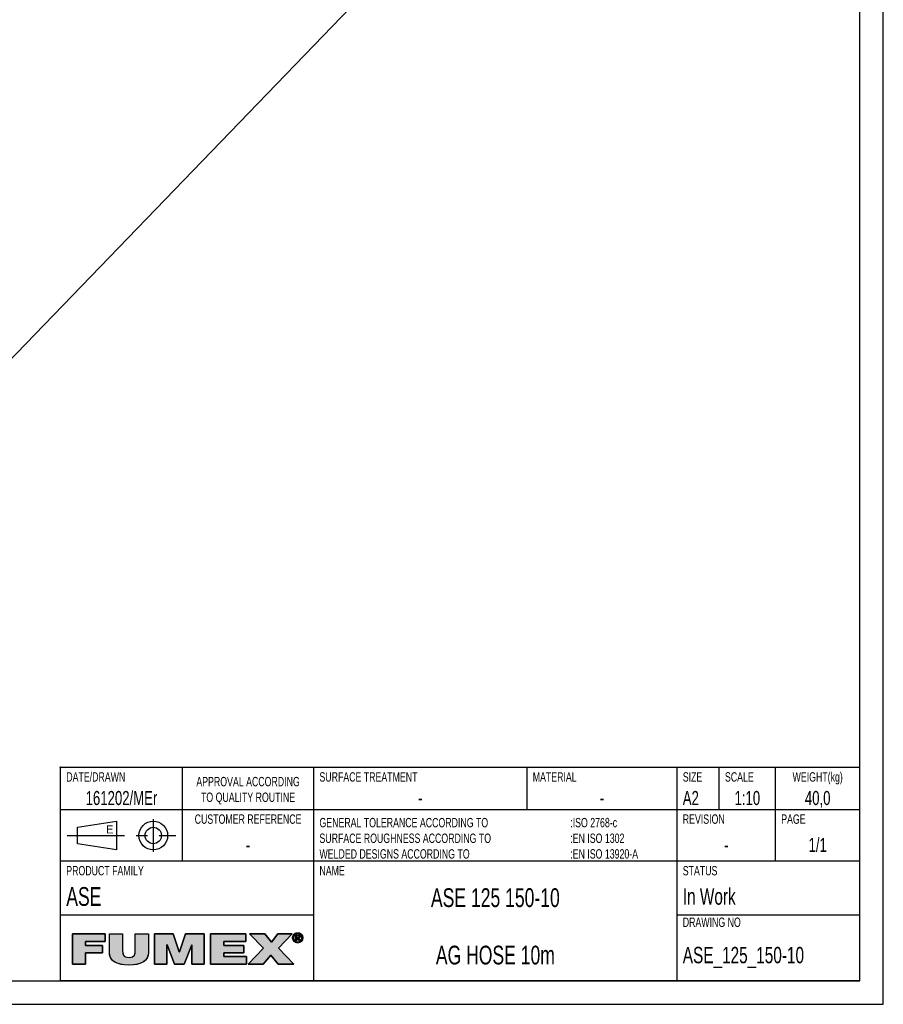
# Model space of a CAD drawing. Extents: x 0 to 594, y 0 to 420.
# Tile 11 of 19: x 410 to 594, y 0 to 210. Entities that reach past the tile are written whole.
import ezdxf

# ---------------------------------------------------------------- set-up
doc = ezdxf.new("R2010")
doc.units = 0
doc.header["$LTSCALE"] = 32.67
doc.linetypes.add('CENTER', pattern=[0.6, 0.375, -0.075, 0.075, -0.075])
doc.layers.get('0').update_dxf_attribs({"linetype": 'CONTINUOUS'})
for name, color, linetype in [('ASE_125_150-10_DXF_FORMAT', 7, 'CONTINUOUS'), ('ASE_125_150-DXF_CONTINUOUS', 7, 'CONTINUOUS'), ('HOSE_125_150DXF_CONTINUOUS', 7, 'CONTINUOUS')]:
    doc.layers.add(name, color=color, linetype=linetype)
doc.styles.add('TEXTSTYLE_2', font='txt', dxfattribs={"width": 0.7})
doc.styles.add('TEXTSTYLE_3', font='txt')

# ---------------------------------------------------------------- blocks, each defined once
blk = doc.blocks.new('BLOCK_2_BL1', base_point=(445.6, 11.82))
at = {"layer": 'ASE_125_150-10_DXF_FORMAT', "linetype": 'CONTINUOUS'}
for points in [[(423.82, 8.53), (421.02, 8.53), (421.02, 15.03), (428.05, 15.03), (428.05, 13.36), (423.82, 13.36), (423.82, 12.55), (427.45, 12.55), (427.45, 11.01), (423.82, 11.01)], [(437.23, 15.03), (437.23, 11.04), (437.19, 10.55), (437.08, 10.11), (436.9, 9.74), (436.65, 9.41), (436.33, 9.12), (435.92, 8.88), (435.41, 8.67), (434.78, 8.52), (434.01, 8.41), (433.09, 8.38), (432.17, 8.42), (431.4, 8.52), (430.77, 8.67), (430.26, 8.88), (429.85, 9.12), (429.52, 9.41), (429.27, 9.74), (429.09, 10.12), (428.98, 10.55), (428.94, 11.04), (428.94, 15.03), (431.74, 15.03), (431.74, 11.49), (431.76, 11.06), (431.81, 10.73), (431.92, 10.48), (432.09, 10.29), (432.33, 10.13), (432.66, 10.03), (433.11, 10), (433.54, 10.03), (433.86, 10.13), (434.1, 10.29), (434.26, 10.49), (434.36, 10.74), (434.42, 11.07), (434.43, 11.49), (434.43, 15.03)], [(441.21, 8.53), (438.56, 8.53), (438.56, 15.03), (442.55, 15.03), (443.84, 11.21), (443.87, 11.21), (445.17, 15.03), (449.15, 15.03), (449.15, 8.53), (446.51, 8.53), (446.51, 12.7), (446.48, 12.7), (444.9, 8.53), (442.81, 8.53), (441.23, 12.7), (441.21, 12.7)], [(458.17, 8.53), (450.5, 8.53), (450.5, 15.03), (458.03, 15.03), (458.03, 13.36), (453.3, 13.36), (453.3, 12.55), (457.6, 12.55), (457.6, 11.01), (453.3, 11.01), (453.3, 10.2), (458.17, 10.2)], [(461.73, 8.53), (458.52, 8.53), (461.81, 11.99), (458.82, 15.03), (462.1, 15.03), (463.48, 13.26), (464.83, 15.03), (467.93, 15.03), (465.02, 11.97), (468.26, 8.53), (464.89, 8.53), (463.34, 10.47)], [(468.45, 14.81), (468.37, 14.71), (468.3, 14.59), (468.26, 14.47), (468.23, 14.34), (468.22, 14.2), (468.01, 14.03), (468, 14.2), (468.01, 14.36), (468.05, 14.52), (468.11, 14.66), (468.19, 14.8), (468.49, 14.86)], [(468.6, 14.94), (468.49, 14.86), (468.19, 14.8), (468.29, 14.92), (468.71, 15)], [(468.83, 15.05), (468.71, 15), (468.29, 14.92), (468.41, 15.03), (468.96, 15.08)], [(469.09, 15.09), (468.96, 15.08), (468.41, 15.03), (468.47, 15.08), (469.57, 15.16), (469.71, 15.08), (469.78, 15.03), (469.89, 14.92), (469.99, 14.8), (470.07, 14.66), (470.13, 14.52), (470.17, 14.36), (470.18, 14.2), (470.17, 14.03), (470.13, 13.88), (470.07, 13.73), (470, 13.59), (469.9, 13.46), (469.78, 13.36), (469.71, 13.31), (469.57, 13.23), (469.42, 13.17), (469.26, 13.13), (468.93, 13.13), (468.77, 13.17), (468.62, 13.23), (468.54, 13.27), (469.09, 13.3), (469.23, 13.31), (469.36, 13.34), (469.48, 13.38), (469.59, 13.45), (469.69, 13.53), (469.73, 13.58), (469.81, 13.68), (469.88, 13.8), (469.92, 13.92), (469.95, 14.06), (469.96, 14.2), (469.95, 14.34), (469.92, 14.47), (469.88, 14.59), (469.81, 14.71), (469.73, 14.81), (469.69, 14.86), (469.59, 14.94), (469.48, 15), (469.35, 15.05), (469.23, 15.08)], [(469.09, 15.27), (469.26, 15.26), (469.42, 15.22), (469.57, 15.16), (468.47, 15.08), (468.62, 15.16), (468.77, 15.22), (468.93, 15.26)], [(468.87, 14.65), (468.68, 13.57), (468.68, 14.81), (469.15, 14.81), (469.15, 14.81), (469.26, 14.81), (469.34, 14.79), (469.41, 14.77), (469.46, 14.74), (469.51, 14.7), (469.53, 14.68), (469.54, 14.66), (469.57, 14.6), (469.58, 14.54), (469.59, 14.46), (469.58, 14.39), (469.57, 14.32), (469.54, 14.27), (469.22, 14.28), (469.26, 14.29), (469.29, 14.3), (469.32, 14.31), (469.34, 14.33), (469.36, 14.35), (469.37, 14.37), (469.38, 14.4), (469.39, 14.43), (469.39, 14.47), (469.39, 14.51), (469.38, 14.53), (469.37, 14.56), (469.36, 14.58), (469.34, 14.6), (469.31, 14.62), (469.28, 14.63), (469.25, 14.64), (469.21, 14.65), (469.16, 14.65), (469.12, 14.65), (468.99, 14.65)], [(468.23, 14.06), (468.26, 13.92), (468.3, 13.8), (468.37, 13.68), (468.45, 13.58), (468.29, 13.47), (468.19, 13.59), (468.11, 13.73), (468.05, 13.88), (468.01, 14.03), (468.22, 14.2)], [(468.49, 13.53), (468.6, 13.45), (468.4, 13.36), (468.29, 13.47), (468.45, 13.58)], [(468.71, 13.38), (468.83, 13.34), (468.54, 13.27), (468.4, 13.36), (468.6, 13.45)], [(469.09, 14.27), (469.11, 14.27), (469.17, 14.27), (469.22, 14.28), (469.54, 14.27), (468.87, 14.11), (468.87, 13.57), (468.68, 13.57), (468.87, 14.65), (468.87, 14.46), (468.87, 14.27), (468.98, 14.27)], [(469.27, 14.12), (469.62, 13.57), (469.41, 13.57), (469.08, 14.11), (468.87, 14.11), (469.54, 14.27), (469.5, 14.22), (469.46, 14.19), (469.4, 14.16), (469.34, 14.13)]]:
    blk.add_hatch(color=7, dxfattribs=at).paths.add_polyline_path(points)
at = {"layer": 'ASE_125_150-10_DXF_FORMAT', "color": 7, "linetype": 'CONTINUOUS'}
for p, q in [((428.05, 15.03), (421.02, 15.03)), ((421.02, 15.03), (421.02, 8.53)), ((428.05, 15.03), (421.02, 15.03)), ((421.02, 15.03), (421.02, 8.53)), ((428.05, 13.36), (428.05, 15.03)), ((428.05, 13.36), (428.05, 15.03)), ((442.55, 15.03), (438.56, 15.03)), ((438.56, 15.03), (438.56, 8.53)), ((442.55, 15.03), (438.56, 15.03)), ((438.56, 15.03), (438.56, 8.53)), ((443.84, 11.21), (442.55, 15.03)), ((443.84, 11.21), (442.55, 15.03)), ((445.17, 15.03), (443.87, 11.21)), ((445.17, 15.03), (443.87, 11.21)), ((449.15, 15.03), (445.17, 15.03)), ((449.15, 15.03), (445.17, 15.03)), ((449.15, 8.53), (449.15, 15.03)), ((449.15, 8.53), (449.15, 15.03)), ((458.03, 15.03), (450.5, 15.03)), ((450.5, 15.03), (450.5, 8.53)), ((458.03, 15.03), (450.5, 15.03)), ((450.5, 15.03), (450.5, 8.53)), ((458.03, 13.36), (458.03, 15.03)), ((458.03, 13.36), (458.03, 15.03)), ((462.1, 15.03), (458.82, 15.03)), ((458.82, 15.03), (461.81, 11.99)), ((462.1, 15.03), (458.82, 15.03)), ((458.82, 15.03), (461.81, 11.99)), ((463.48, 13.26), (462.1, 15.03)), ((463.48, 13.26), (462.1, 15.03)), ((464.83, 15.03), (463.48, 13.26)), ((464.83, 15.03), (463.48, 13.26)), ((467.93, 15.03), (464.83, 15.03)), ((467.93, 15.03), (464.83, 15.03)), ((465.02, 11.97), (467.93, 15.03)), ((465.02, 11.97), (467.93, 15.03)), ((423.82, 12.55), (423.82, 13.36)), ((423.82, 13.36), (428.05, 13.36)), ((423.82, 12.55), (423.82, 13.36)), ((423.82, 13.36), (428.05, 13.36)), ((441.21, 8.53), (441.21, 12.7)), ((441.21, 12.7), (441.23, 12.7)), ((441.21, 8.53), (441.21, 12.7)), ((441.21, 12.7), (441.23, 12.7)), ((441.23, 12.7), (442.81, 8.53)), ((441.23, 12.7), (442.81, 8.53)), ((444.9, 8.53), (446.48, 12.7)), ((444.9, 8.53), (446.48, 12.7)), ((446.48, 12.7), (446.51, 12.7)), ((446.48, 12.7), (446.51, 12.7)), ((446.51, 12.7), (446.51, 8.53)), ((446.51, 12.7), (446.51, 8.53)), ((453.3, 12.55), (453.3, 13.36)), ((453.3, 13.36), (458.03, 13.36)), ((453.3, 12.55), (453.3, 13.36)), ((453.3, 13.36), (458.03, 13.36)), ((427.45, 12.55), (423.82, 12.55)), ((427.45, 12.55), (423.82, 12.55)), ((423.82, 8.53), (423.82, 11.01)), ((423.82, 11.01), (427.45, 11.01)), ((423.82, 8.53), (423.82, 11.01)), ((423.82, 11.01), (427.45, 11.01)), ((427.45, 11.01), (427.45, 12.55)), ((427.45, 11.01), (427.45, 12.55)), ((443.87, 11.21), (443.84, 11.21)), ((443.87, 11.21), (443.84, 11.21)), ((457.6, 12.55), (453.3, 12.55)), ((457.6, 12.55), (453.3, 12.55)), ((453.3, 10.2), (453.3, 11.01)), ((453.3, 11.01), (457.6, 11.01)), ((453.3, 10.2), (453.3, 11.01)), ((453.3, 11.01), (457.6, 11.01)), ((457.6, 11.01), (457.6, 12.55)), ((457.6, 11.01), (457.6, 12.55)), ((461.81, 11.99), (458.52, 8.53)), ((461.81, 11.99), (458.52, 8.53)), ((468.26, 8.53), (465.02, 11.97)), ((468.26, 8.53), (465.02, 11.97)), ((421.02, 8.53), (423.82, 8.53)), ((421.02, 8.53), (423.82, 8.53)), ((438.56, 8.53), (441.21, 8.53)), ((438.56, 8.53), (441.21, 8.53)), ((442.81, 8.53), (444.9, 8.53)), ((442.81, 8.53), (444.9, 8.53)), ((446.51, 8.53), (449.15, 8.53)), ((446.51, 8.53), (449.15, 8.53)), ((450.5, 8.53), (458.17, 8.53)), ((450.5, 8.53), (458.17, 8.53)), ((458.17, 10.2), (453.3, 10.2)), ((458.17, 10.2), (453.3, 10.2)), ((458.17, 8.53), (458.17, 10.2)), ((458.17, 8.53), (458.17, 10.2)), ((458.52, 8.53), (461.73, 8.53)), ((458.52, 8.53), (461.73, 8.53)), ((461.73, 8.53), (463.34, 10.47)), ((461.73, 8.53), (463.34, 10.47)), ((463.34, 10.47), (464.89, 8.53)), ((463.34, 10.47), (464.89, 8.53)), ((464.89, 8.53), (468.26, 8.53)), ((464.89, 8.53), (468.26, 8.53))]:
    blk.add_line(p, q, dxfattribs=at)
for points in [[(423.82, 8.53), (421.02, 8.53), (421.02, 15.03), (428.05, 15.03), (428.05, 13.36), (423.82, 13.36), (423.82, 12.55), (427.45, 12.55), (427.45, 11.01), (423.82, 11.01), (423.82, 8.53)], [(437.23, 15.03), (437.23, 11.04), (437.19, 10.55), (437.08, 10.11), (436.9, 9.74), (436.65, 9.41), (436.33, 9.12), (435.92, 8.88), (435.41, 8.67), (434.78, 8.52), (434.01, 8.41), (433.09, 8.38), (432.17, 8.42), (431.4, 8.52), (430.77, 8.67), (430.26, 8.88), (429.85, 9.12), (429.52, 9.41), (429.27, 9.74), (429.09, 10.12), (428.98, 10.55), (428.94, 11.04), (428.94, 15.03), (431.74, 15.03), (431.74, 11.49), (431.76, 11.06), (431.81, 10.73), (431.92, 10.48), (432.09, 10.29), (432.33, 10.13), (432.66, 10.03), (433.11, 10), (433.54, 10.03), (433.86, 10.13), (434.1, 10.29), (434.26, 10.49), (434.36, 10.74), (434.42, 11.07), (434.43, 11.49), (434.43, 15.03), (437.23, 15.03)], [(441.21, 8.53), (438.56, 8.53), (438.56, 15.03), (442.55, 15.03), (443.84, 11.21), (443.87, 11.21), (445.17, 15.03), (449.15, 15.03), (449.15, 8.53), (446.51, 8.53), (446.51, 12.7), (446.48, 12.7), (444.9, 8.53), (442.81, 8.53), (441.23, 12.7), (441.21, 12.7), (441.21, 8.53)], [(458.17, 8.53), (450.5, 8.53), (450.5, 15.03), (458.03, 15.03), (458.03, 13.36), (453.3, 13.36), (453.3, 12.55), (457.6, 12.55), (457.6, 11.01), (453.3, 11.01), (453.3, 10.2), (458.17, 10.2), (458.17, 8.53)], [(461.73, 8.53), (458.52, 8.53), (461.81, 11.99), (458.82, 15.03), (462.1, 15.03), (463.48, 13.26), (464.83, 15.03), (467.93, 15.03), (465.02, 11.97), (468.26, 8.53), (464.89, 8.53), (463.34, 10.47), (461.73, 8.53)], [(468.45, 14.81), (468.37, 14.71), (468.3, 14.59), (468.26, 14.47), (468.23, 14.34), (468.22, 14.2), (468.01, 14.03), (468, 14.2), (468.01, 14.36), (468.05, 14.52), (468.11, 14.66), (468.19, 14.8), (468.49, 14.86), (468.45, 14.81)], [(468.6, 14.94), (468.49, 14.86), (468.19, 14.8), (468.29, 14.92), (468.71, 15), (468.6, 14.94)], [(468.83, 15.05), (468.71, 15), (468.29, 14.92), (468.41, 15.03), (468.96, 15.08), (468.83, 15.05)], [(469.09, 15.09), (468.96, 15.08), (468.41, 15.03), (468.47, 15.08), (469.57, 15.16), (469.71, 15.08), (469.78, 15.03), (469.89, 14.92), (469.99, 14.8), (470.07, 14.66), (470.13, 14.52), (470.17, 14.36), (470.18, 14.2), (470.17, 14.03), (470.13, 13.88), (470.07, 13.73), (470, 13.59), (469.9, 13.46), (469.78, 13.36), (469.71, 13.31), (469.57, 13.23), (469.42, 13.17), (469.26, 13.13), (468.93, 13.13), (468.77, 13.17), (468.62, 13.23), (468.54, 13.27), (469.09, 13.3), (469.23, 13.31), (469.36, 13.34), (469.48, 13.38), (469.59, 13.45), (469.69, 13.53), (469.73, 13.58), (469.81, 13.68), (469.88, 13.8), (469.92, 13.92), (469.95, 14.06), (469.96, 14.2), (469.95, 14.34), (469.92, 14.47), (469.88, 14.59), (469.81, 14.71), (469.73, 14.81), (469.69, 14.86), (469.59, 14.94), (469.48, 15), (469.35, 15.05), (469.23, 15.08), (469.09, 15.09)], [(469.09, 15.27), (469.26, 15.26), (469.42, 15.22), (469.57, 15.16), (468.47, 15.08), (468.62, 15.16), (468.77, 15.22), (468.93, 15.26), (469.09, 15.27)], [(468.87, 14.65), (468.68, 13.57), (468.68, 14.81), (469.15, 14.81), (469.15, 14.81), (469.26, 14.81), (469.34, 14.79), (469.41, 14.77), (469.46, 14.74), (469.51, 14.7), (469.53, 14.68), (469.54, 14.66), (469.57, 14.6), (469.58, 14.54), (469.59, 14.46), (469.58, 14.39), (469.57, 14.32), (469.54, 14.27), (469.22, 14.28), (469.26, 14.29), (469.29, 14.3), (469.32, 14.31), (469.34, 14.33), (469.36, 14.35), (469.37, 14.37), (469.38, 14.4), (469.39, 14.43), (469.39, 14.47), (469.39, 14.51), (469.38, 14.53), (469.37, 14.56), (469.36, 14.58), (469.34, 14.6), (469.31, 14.62), (469.28, 14.63), (469.25, 14.64), (469.21, 14.65), (469.16, 14.65), (469.12, 14.65), (468.99, 14.65), (468.87, 14.65)], [(468.23, 14.06), (468.26, 13.92), (468.3, 13.8), (468.37, 13.68), (468.45, 13.58), (468.29, 13.47), (468.19, 13.59), (468.11, 13.73), (468.05, 13.88), (468.01, 14.03), (468.22, 14.2), (468.23, 14.06)], [(468.49, 13.53), (468.6, 13.45), (468.4, 13.36), (468.29, 13.47), (468.45, 13.58), (468.49, 13.53)], [(468.71, 13.38), (468.83, 13.34), (468.54, 13.27), (468.4, 13.36), (468.6, 13.45), (468.71, 13.38)], [(469.09, 14.27), (469.11, 14.27), (469.17, 14.27), (469.22, 14.28), (469.54, 14.27), (468.87, 14.11), (468.87, 13.57), (468.68, 13.57), (468.87, 14.65), (468.87, 14.46), (468.87, 14.27), (468.98, 14.27), (469.09, 14.27)], [(469.27, 14.12), (469.62, 13.57), (469.41, 13.57), (469.08, 14.11), (468.87, 14.11), (469.54, 14.27), (469.5, 14.22), (469.46, 14.19), (469.4, 14.16), (469.34, 14.13), (469.27, 14.12)]]:
    blk.add_lwpolyline(points, dxfattribs=at)
for points, knots in [([(437.23, 15.03), (437.23, 15.03), (434.43, 15.03), (434.43, 15.03), (434.43, 15.03), (434.43, 11.49), (434.43, 11.49), (434.43, 10.83), (434.43, 10), (433.11, 10), (431.74, 10), (431.74, 10.83), (431.74, 11.49), (431.74, 11.49), (431.74, 15.03), (431.74, 15.03), (431.74, 15.03), (428.94, 15.03), (428.94, 15.03), (428.94, 15.03), (428.94, 11.04), (428.94, 11.04), (428.94, 9.24), (430.32, 8.38), (433.09, 8.38), (435.87, 8.38), (437.23, 9.24), (437.23, 11.04), (437.23, 11.04), (437.23, 15.03), (437.23, 15.03)], [0, 0, 0, 0, 1, 1, 1, 2, 2, 2, 3, 3, 3, 4, 4, 4, 5, 5, 5, 6, 6, 6, 7, 7, 7, 8, 8, 8, 9, 9, 9, 10, 10, 10, 10]), ([(437.23, 15.03), (437.23, 15.03), (434.43, 15.03), (434.43, 15.03), (434.43, 15.03), (434.43, 11.49), (434.43, 11.49), (434.43, 10.83), (434.43, 10), (433.11, 10), (431.74, 10), (431.74, 10.83), (431.74, 11.49), (431.74, 11.49), (431.74, 15.03), (431.74, 15.03), (431.74, 15.03), (428.94, 15.03), (428.94, 15.03), (428.94, 15.03), (428.94, 11.04), (428.94, 11.04), (428.94, 9.24), (430.32, 8.38), (433.09, 8.38), (435.87, 8.38), (437.23, 9.24), (437.23, 11.04), (437.23, 11.04), (437.23, 15.03), (437.23, 15.03)], [0, 0, 0, 0, 1, 1, 1, 2, 2, 2, 3, 3, 3, 4, 4, 4, 5, 5, 5, 6, 6, 6, 7, 7, 7, 8, 8, 8, 9, 9, 9, 10, 10, 10, 10]), ([(469.09, 13.12), (469.68, 13.12), (470.18, 13.57), (470.18, 14.2), (470.18, 14.81), (469.68, 15.27), (469.09, 15.27), (468.5, 15.27), (468, 14.81), (468, 14.2), (468, 13.57), (468.5, 13.12), (469.09, 13.12)], [0, 0, 0, 0, 1, 1, 1, 2, 2, 2, 3, 3, 3, 4, 4, 4, 4]), ([(469.09, 13.12), (469.68, 13.12), (470.18, 13.57), (470.18, 14.2), (470.18, 14.81), (469.68, 15.27), (469.09, 15.27), (468.5, 15.27), (468, 14.81), (468, 14.2), (468, 13.57), (468.5, 13.12), (469.09, 13.12)], [0, 0, 0, 0, 1, 1, 1, 2, 2, 2, 3, 3, 3, 4, 4, 4, 4]), ([(468.22, 14.2), (468.22, 14.71), (468.6, 15.09), (469.09, 15.09), (469.58, 15.09), (469.96, 14.71), (469.96, 14.2), (469.96, 13.68), (469.58, 13.3), (469.09, 13.3), (468.6, 13.3), (468.22, 13.68), (468.22, 14.2)], [0, 0, 0, 0, 1, 1, 1, 2, 2, 2, 3, 3, 3, 4, 4, 4, 4]), ([(468.22, 14.2), (468.22, 14.71), (468.6, 15.09), (469.09, 15.09), (469.58, 15.09), (469.96, 14.71), (469.96, 14.2), (469.96, 13.68), (469.58, 13.3), (469.09, 13.3), (468.6, 13.3), (468.22, 13.68), (468.22, 14.2)], [0, 0, 0, 0, 1, 1, 1, 2, 2, 2, 3, 3, 3, 4, 4, 4, 4]), ([(468.87, 14.11), (468.87, 14.11), (469.08, 14.11), (469.08, 14.11), (469.08, 14.11), (469.41, 13.57), (469.41, 13.57), (469.41, 13.57), (469.62, 13.57), (469.62, 13.57), (469.62, 13.57), (469.27, 14.12), (469.27, 14.12), (469.45, 14.14), (469.59, 14.24), (469.59, 14.46), (469.59, 14.71), (469.44, 14.81), (469.15, 14.81), (469.15, 14.81), (468.68, 14.81), (468.68, 14.81), (468.68, 14.81), (468.68, 13.57), (468.68, 13.57), (468.68, 13.57), (468.87, 13.57), (468.87, 13.57), (468.87, 13.57), (468.87, 14.11), (468.87, 14.11)], [0, 0, 0, 0, 1, 1, 1, 2, 2, 2, 3, 3, 3, 4, 4, 4, 5, 5, 5, 6, 6, 6, 7, 7, 7, 8, 8, 8, 9, 9, 9, 10, 10, 10, 10]), ([(468.87, 14.11), (468.87, 14.11), (469.08, 14.11), (469.08, 14.11), (469.08, 14.11), (469.41, 13.57), (469.41, 13.57), (469.41, 13.57), (469.62, 13.57), (469.62, 13.57), (469.62, 13.57), (469.27, 14.12), (469.27, 14.12), (469.45, 14.14), (469.59, 14.24), (469.59, 14.46), (469.59, 14.71), (469.44, 14.81), (469.15, 14.81), (469.15, 14.81), (468.68, 14.81), (468.68, 14.81), (468.68, 14.81), (468.68, 13.57), (468.68, 13.57), (468.68, 13.57), (468.87, 13.57), (468.87, 13.57), (468.87, 13.57), (468.87, 14.11), (468.87, 14.11)], [0, 0, 0, 0, 1, 1, 1, 2, 2, 2, 3, 3, 3, 4, 4, 4, 5, 5, 5, 6, 6, 6, 7, 7, 7, 8, 8, 8, 9, 9, 9, 10, 10, 10, 10]), ([(468.87, 14.27), (468.87, 14.27), (468.87, 14.65), (468.87, 14.65), (468.87, 14.65), (469.12, 14.65), (469.12, 14.65), (469.25, 14.65), (469.39, 14.63), (469.39, 14.47), (469.39, 14.28), (469.25, 14.27), (469.09, 14.27), (469.09, 14.27), (468.87, 14.27), (468.87, 14.27)], [0, 0, 0, 0, 1, 1, 1, 2, 2, 2, 3, 3, 3, 4, 4, 4, 5, 5, 5, 5]), ([(468.87, 14.27), (468.87, 14.27), (468.87, 14.65), (468.87, 14.65), (468.87, 14.65), (469.12, 14.65), (469.12, 14.65), (469.25, 14.65), (469.39, 14.63), (469.39, 14.47), (469.39, 14.28), (469.25, 14.27), (469.09, 14.27), (469.09, 14.27), (468.87, 14.27), (468.87, 14.27)], [0, 0, 0, 0, 1, 1, 1, 2, 2, 2, 3, 3, 3, 4, 4, 4, 5, 5, 5, 5])]:
    blk.add_open_spline(points, degree=3, knots=knots, dxfattribs=at)
for points in [[(469.09, 13.3), (468.54, 13.27), (468.96, 13.31), (468.83, 13.34)], [(469.09, 13.12), (468.93, 13.13), (469.26, 13.13)]]:
    blk.add_solid(points, dxfattribs=at)
blk = doc.blocks.new('VYPLACERING_BL2', base_point=(431.5, 36))
at = {"layer": 'ASE_125_150-DXF_CONTINUOUS', "color": 7, "linetype": 'CONTINUOUS'}
for p, q in [((422.09375, 37.75), (430.40625, 39.0625)), ((430.40625, 39.0625), (430.40625, 32.9375)), ((422.09375, 34.25), (422.09375, 37.75)), ((430.40625, 32.9375), (422.09375, 34.25))]:
    blk.add_line(p, q, dxfattribs=at)
at = {"layer": 'ASE_125_150-DXF_CONTINUOUS', "color": 7, "linetype": 'CENTER'}
for p, q in [((438.28125, 39.5), (438.28125, 32.5)), ((419.90625, 36), (443.09375, 36))]:
    blk.add_line(p, q, dxfattribs=at)
at = {"layer": 'ASE_125_150-DXF_CONTINUOUS', "color": 7, "linetype": 'CONTINUOUS'}
for radius in [3.0625, 1.75]:
    blk.add_circle((438.28125, 36), radius, dxfattribs=at)

msp = doc.modelspace()

# ---------------------------------------------------------------- linework, layer by layer
at = {"layer": 'ASE_125_150-10_DXF_FORMAT', "color": 7, "linetype": 'CONTINUOUS'}
for p, q in [((594, 0), (594, 420)), ((589, 5), (589, 415)), ((418.65639, 50.34378), (418.34389, 50.65628)), ((418.65639, 50.65628), (418.34389, 50.34378)), ((589, 50.5), (418.5, 50.5)), ((418.5, 5), (418.5, 50.5)), ((444.5, 30.5), (444.5, 50.5)), ((472.5, 5), (472.5, 50.5)), ((518, 41.5), (518, 50.5)), ((550, 5), (550, 50.5)), ((559, 41.5), (559, 50.5)), ((571, 30.5), (571, 50.5)), ((589, 5), (589, 50.5)), ((589, 41.5), (418.5, 41.5)), ((589, 30.5), (418.5, 30.5)), ((472.5, 19), (418.5, 19)), ((589, 19), (550, 19)), ((25, 5), (589, 5)), ((589, 5), (418.5, 5)), ((0, 0), (594, 0))]:
    msp.add_line(p, q, dxfattribs=at)
at = {"layer": 'HOSE_125_150DXF_CONTINUOUS', "color": 4, "linetype": 'CONTINUOUS'}
msp.add_line((531.78677, 265.89224), (358.09045, 86.08794), dxfattribs=at)

# ---------------------------------------------------------------- block references
at = {"layer": 'ASE_125_150-10_DXF_FORMAT', "color": 2, "linetype": 'CONTINUOUS'}
msp.add_blockref('BLOCK_2_BL1', (445.59793, 11.82346), dxfattribs=at)
at = {"layer": 'ASE_125_150-DXF_CONTINUOUS', "color": 7, "linetype": 'CONTINUOUS'}
msp.add_blockref('VYPLACERING_BL2', (431.5, 36), dxfattribs=at)

# ---------------------------------------------------------------- texts
at = {"color": 7, "linetype": 'CONTINUOUS'}
for s, insert, char_height, width, attachment_point, style in [('DATE/DRAWN', (419.725, 49.5), 2, 14, 1, 'TEXTSTYLE_2'), ('APPROVAL ACCORDING\\PTO QUALITY ROUTINE', (458.5, 48.5), 2, 25.2, 2, 'TEXTSTYLE_2'), ('SURFACE TREATMENT', (473.725, 49.5), 2, 23.8, 1, 'TEXTSTYLE_2'), ('MATERIAL', (519.225, 49.5), 2, 11.2, 1, 'TEXTSTYLE_2'), ('SIZE ', (551.225, 49.5), 2, 7, 1, 'TEXTSTYLE_2'), ('SCALE', (560.225, 49.5), 2, 7, 1, 'TEXTSTYLE_2'), ('WEIGHT(kg)', (580, 49.5), 2, 14, 2, 'TEXTSTYLE_2'), ('161202/MEr', (431.5, 45.5), 3, 21, 2, 'TEXTSTYLE_2'), ('A2 ', (551.225, 45.5), 3, 6.3, 1, 'TEXTSTYLE_2'), ('1:10', (565, 45.5), 3, 8.4, 2, 'TEXTSTYLE_2'), ('40,0', (580, 45.5), 3, 8.4, 2, 'TEXTSTYLE_2'), ('-', (495.25, 45.5), 3, 2.1, 2, 'TEXTSTYLE_2'), ('-', (534, 45.5), 3, 2.1, 2, 'TEXTSTYLE_2'), ('CUSTOMER REFERENCE', (458.5, 40.5), 2, 25.2, 2, 'TEXTSTYLE_2'), ('REVISION', (551.225, 40.5), 2, 11.2, 1, 'TEXTSTYLE_2'), ('PAGE', (572.225, 40.5), 2, 5.6, 1, 'TEXTSTYLE_2'), ('E', (428.21875, 38.1875), 1.75, 1.75, 1, 'TEXTSTYLE_3')]:
    msp.add_mtext(s, dxfattribs=dict(at, insert=insert, char_height=char_height, width=width, attachment_point=attachment_point, style=style))
at = {"layer": 'ASE_125_150-10_DXF_FORMAT', "color": 7, "linetype": 'CONTINUOUS', "style": 'TEXTSTYLE_2'}
for s, insert, char_height, width, attachment_point in [('GENERAL TOLERANCE ACCORDING TO\\PSURFACE ROUGHNESS ACCORDING TO\\PWELDED DESIGNS ACCORDING TO\\P ', (473.725, 39.75), 2, 42, 1), (':ISO 2768-c\\P:EN ISO 1302\\P:EN ISO 13920-A', (527.225, 39.75), 2, 21, 1), ('1/1', (580, 35.5), 3, 6.3, 2), ('-', (458.5, 35.5), 3, 2.1, 2), ('- ', (560.5, 35.5), 3, 4.2, 2), ('PRODUCT FAMILY', (419.725, 29.5), 2, 19.6, 1), ('NAME ', (473.725, 29.5), 2, 7, 1), ('STATUS ', (551.225, 29.5), 2, 9.8, 1), ('ASE', (419.725, 25), 4, 8.4, 1), ('ASE 125 150-10', (511.25, 24.75), 4, 39.2, 2), ('In Work  ', (551.225, 24.75), 3.5, 22.05, 1), ('DRAWING NO', (551.225, 18.5), 2, 14, 1), ('AG HOSE 10m', (511.25, 12.5), 4, 30.8, 2), ('ASE_125_150-10', (551.225, 12.25), 3.5, 34.3, 1)]:
    msp.add_mtext(s, dxfattribs=dict(at, insert=insert, char_height=char_height, width=width, attachment_point=attachment_point))

doc.saveas('drawing.dxf')
